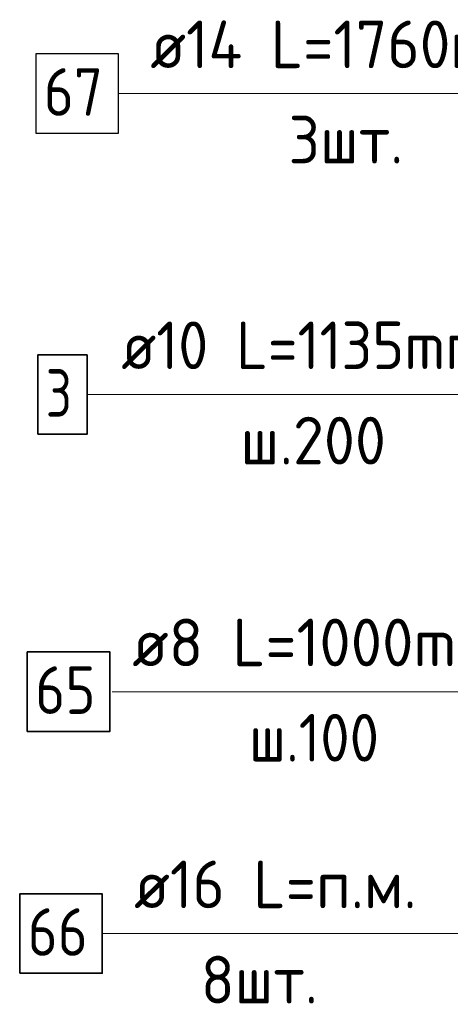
# Model space of a CAD drawing. Header units: metres. Extents: x -38 to 97, y -15 to 21.
# Tile 109 of 139: x 71.726 to 71.997, y 5.168 to 5.789. Entities that reach past the tile are written whole.
import ezdxf

# ---------------------------------------------------------------- set-up
doc = ezdxf.new("R2010")
doc.units = ezdxf.units.M
for name, color, linetype, lineweight in [('XR$6$Арм.стержн. Арматура края', 96, 'Continuous', 35), ('XR$6$Арм.стержн. Доп. арматура', 180, 'Continuous', 35), ('XR$6$Арм.стержн. Хомут', 240, 'Continuous', 35), ('XR$6$Арм.стержн.горизонт. 1', 180, 'Continuous', 35)]:
    doc.layers.add(name, color=color, linetype=linetype, lineweight=lineweight)
doc.styles.add('ISOCPEUR', font='txt')

msp = doc.modelspace()

# ---------------------------------------------------------------- linework, layer by layer
at = {"layer": 'XR$6$Арм.стержн. Арматура края', "color": 7, "linetype": 'Continuous', "lineweight": 13, "transparency": 33554687}
msp.add_line((71.76838, 5.55243), (72.07838, 5.55243), dxfattribs=at)
at = {"layer": 'XR$6$Арм.стержн. Арматура края', "color": 7, "linetype": 'Continuous', "lineweight": 35, "transparency": 33554687}
msp.add_lwpolyline([(71.73738, 5.52743), (71.76838, 5.52743), (71.76838, 5.57743), (71.73738, 5.57743), (71.73738, 5.52743)], dxfattribs=at)
at = {"layer": 'XR$6$Арм.стержн. Доп. арматура', "color": 7, "linetype": 'Continuous', "lineweight": 13, "transparency": 33554687}
msp.add_line((71.78817, 5.74197), (72.10417, 5.74197), dxfattribs=at)
at = {"layer": 'XR$6$Арм.стержн. Доп. арматура', "color": 7, "linetype": 'Continuous', "lineweight": 25, "transparency": 33554687}
msp.add_lwpolyline([(71.73617, 5.71697), (71.78817, 5.71697), (71.78817, 5.76697), (71.73617, 5.76697), (71.73617, 5.71697)], dxfattribs=at)
at = {"layer": 'XR$6$Арм.стержн. Хомут', "color": 7, "linetype": 'Continuous', "lineweight": 13, "transparency": 33554687}
msp.add_line((71.78428, 5.36529), (72.06728, 5.36529), dxfattribs=at)
at = {"layer": 'XR$6$Арм.стержн. Хомут', "color": 7, "linetype": 'Continuous', "lineweight": 35, "transparency": 33554687}
msp.add_lwpolyline([(71.73078, 5.34029), (71.78278, 5.34029), (71.78278, 5.39029), (71.73078, 5.39029), (71.73078, 5.34029)], dxfattribs=at)
at = {"layer": 'XR$6$Арм.стержн.горизонт. 1', "color": 7, "linetype": 'Continuous', "lineweight": 13, "transparency": 33554687}
msp.add_line((71.77799, 5.21294), (72.00399, 5.21294), dxfattribs=at)
at = {"layer": 'XR$6$Арм.стержн.горизонт. 1', "color": 7, "linetype": 'Continuous', "lineweight": 35, "transparency": 33554687}
msp.add_lwpolyline([(71.72599, 5.18794), (71.77799, 5.18794), (71.77799, 5.23794), (71.72599, 5.23794), (71.72599, 5.18794)], dxfattribs=at)

# ---------------------------------------------------------------- texts
at = {"layer": 'XR$6$Арм.стержн. Арматура края', "color": 7, "linetype": 'Continuous', "lineweight": 25, "transparency": 33554687, "char_height": 0.03, "attachment_point": 7, "style": 'ISOCPEUR'}
for s, insert, width in [('\\W0.92;ø10 L=1135mm ', (71.78988, 5.56843), 0.2806692), ('\\W0.78;3', (71.74238, 5.53843), 0.0326407), ('\\W0.95;ш.200 ', (71.86488, 5.50843), 0.1311996)]:
    msp.add_mtext(s, dxfattribs=dict(at, insert=insert, width=width))
at = {"layer": 'XR$6$Арм.стержн. Доп. арматура', "color": 7, "linetype": 'Continuous', "lineweight": 25, "transparency": 33554687, "char_height": 0.03, "attachment_point": 7, "style": 'ISOCPEUR'}
for s, insert, width in [('\\W0.94;ø14 L=1760mm ', (71.80817, 5.75797), 0.2899763), ('\\W0.87;67', (71.74117, 5.72797), 0.0550812), ('\\W0.94;3шт. ', (71.89517, 5.69797), 0.1161286)]:
    msp.add_mtext(s, dxfattribs=dict(at, insert=insert, width=width))
at = {"layer": 'XR$6$Арм.стержн. Хомут', "color": 7, "linetype": 'Continuous', "lineweight": 25, "transparency": 33554687, "char_height": 0.03, "attachment_point": 7, "style": 'ISOCPEUR'}
for s, insert, width in [('\\W0.96;ø8 L=1000mm ', (71.79678, 5.38129), 0.2722218), ('\\W0.87;65', (71.73578, 5.35129), 0.0550811), ('\\W0.90;ш.100 ', (71.87028, 5.32129), 0.1244865)]:
    msp.add_mtext(s, dxfattribs=dict(at, insert=insert, width=width))
at = {"layer": 'XR$6$Арм.стержн.горизонт. 1', "color": 7, "linetype": 'Continuous', "lineweight": 25, "transparency": 33554687, "char_height": 0.03, "attachment_point": 7, "style": 'ISOCPEUR'}
for s, insert, width in [('\\W0.94;ø16 L=п.м.', (71.79799, 5.22894), 0.1999832), ('\\W0.87;66', (71.73099, 5.19894), 0.0550812), ('\\W0.94;8шт. ', (71.83999, 5.16894), 0.1161286)]:
    msp.add_mtext(s, dxfattribs=dict(at, insert=insert, width=width))

doc.saveas('drawing.dxf')
